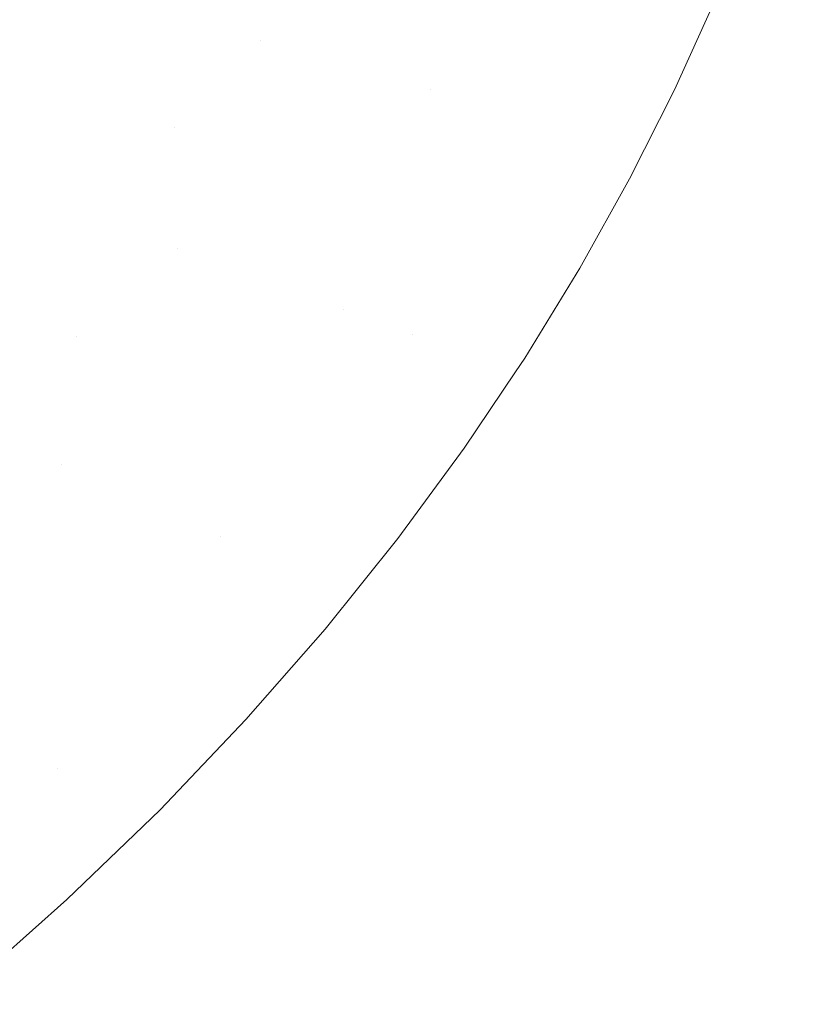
# Model space of a CAD drawing. Header units: centimetres. Extents: x -35.1 to 36.2, y 4.2 to 6.
# Tile 242 of 256: x 12.3078 to 12.3933, y 4.5002 to 4.607. Entities that reach past the tile are written whole.
import ezdxf

# ---------------------------------------------------------------- set-up
doc = ezdxf.new("R2010")
doc.units = ezdxf.units.CM
doc.header["$LTSCALE"] = 2.54
doc.layers.add('Lucido design-1', color=7, linetype='Continuous')

# ---------------------------------------------------------------- blocks, each defined once
blk = doc.blocks.new('Gruppo-4-1')
at = {"color": 7, "linetype": 'Continuous', "lineweight": 9}
blk.add_3dface([(-34.95277, 5.90021, -2276.22217), (-34.95277, 4.30021, -2276.22217), (36.07969, 4.30021, -2276.22217), (36.07969, 5.90021, -2276.22217)], dxfattribs=at)
for points, invisible_edges in [([(36.07969, 5.90021, -2277.02217), (36.07969, 4.30021, -2277.02217), (12.18994, 4.43558, -2277.02217), (12.20771, 4.44312, -2277.02217)], 10), ([(36.07969, 5.90021, -2277.02217), (12.20771, 4.44312, -2277.02217), (12.22457, 4.45113, -2277.02217)], 9), ([(36.07969, 5.90021, -2277.02217), (12.22457, 4.45113, -2277.02217), (12.22936, 4.45366, -2277.02217)], 9), ([(12.22936, 4.45366, -2277.02217), (12.24051, 4.45956, -2277.02217), (36.07969, 5.90021, -2277.02217)], 10), ([(36.07969, 5.90021, -2277.02217), (12.24051, 4.45956, -2277.02217), (12.25551, 4.46832, -2277.02217)], 9), ([(36.07969, 5.90021, -2277.02217), (12.25551, 4.46832, -2277.02217), (12.26958, 4.47738, -2277.02217)], 9), ([(36.07969, 5.90021, -2277.02217), (12.26958, 4.47738, -2277.02217), (12.28275, 4.48666, -2277.02217)], 9), ([(36.07969, 5.90021, -2277.02217), (12.28275, 4.48666, -2277.02217), (12.29033, 4.4924, -2277.02217)], 9), ([(36.07969, 5.90021, -2277.02217), (12.29033, 4.4924, -2277.02217), (12.29558, 4.49667, -2277.02217)], 9), ([(12.29558, 4.49667, -2277.02217), (12.30202, 4.5019, -2277.02217), (36.07969, 5.90021, -2277.02217)], 10), ([(12.30202, 4.5019, -2277.02217), (12.31293, 4.51156, -2277.02217), (36.07969, 5.90021, -2277.02217)], 10), ([(36.07969, 5.90021, -2277.02217), (12.31293, 4.51156, -2277.02217), (12.32303, 4.5213, -2277.02217)], 9), ([(36.07969, 5.90021, -2277.02217), (12.32303, 4.5213, -2277.02217), (12.33235, 4.53108, -2277.02217)], 9), ([(36.07969, 5.90021, -2277.02217), (12.33235, 4.53108, -2277.02217), (12.34094, 4.54089, -2277.02217)], 9), ([(36.07969, 5.90021, -2277.02217), (12.34094, 4.54089, -2277.02217), (12.34882, 4.5507, -2277.02217)], 9), ([(36.07969, 5.90021, -2277.02217), (12.34882, 4.5507, -2277.02217), (12.35603, 4.5605, -2277.02217)], 9), ([(36.07969, 5.90021, -2277.02217), (12.35603, 4.5605, -2277.02217), (12.3616, 4.56877, -2277.02217), (12.36261, 4.57027, -2277.02217)], 9), ([(12.36261, 4.57027, -2277.02217), (12.36858, 4.58001, -2277.02217), (36.07969, 5.90021, -2277.02217)], 10), ([(36.07969, 5.90021, -2277.02217), (12.36858, 4.58001, -2277.02217), (12.37399, 4.5897, -2277.02217)], 9), ([(36.07969, 5.90021, -2277.02217), (12.37399, 4.5897, -2277.02217), (12.37884, 4.59935, -2277.02217)], 9), ([(36.07969, 5.90021, -2277.02217), (12.37884, 4.59935, -2277.02217), (12.38318, 4.60895, -2277.02217)], 9), ([(12.33963, 4.62636, -2277.01538), (12.33035, 4.60576, -2277.01538), (12.33181, 4.61703, -2277.01424)], 11), ([(12.33389, 4.60474, -2277.01643), (12.33035, 4.60576, -2277.01538), (12.33963, 4.62636, -2277.01538), (12.34328, 4.62556, -2277.01643)], 15), ([(12.34328, 4.62556, -2277.01643), (12.34698, 4.62475, -2277.0174), (12.33749, 4.60371, -2277.0174), (12.33389, 4.60474, -2277.01643)], 15), ([(12.34115, 4.60266, -2277.01829), (12.33749, 4.60371, -2277.0174), (12.34698, 4.62475, -2277.0174), (12.35074, 4.62393, -2277.01829)], 15), ([(12.35074, 4.62393, -2277.01829), (12.35454, 4.6231, -2277.01909), (12.34485, 4.6016, -2277.01909), (12.34115, 4.60266, -2277.01829)], 15), ([(12.34485, 4.6016, -2277.01909), (12.35454, 4.6231, -2277.01909), (12.35839, 4.62226, -2277.01981), (12.34859, 4.60053, -2277.01981)], 15), ([(12.34859, 4.60053, -2277.01981), (12.35839, 4.62226, -2277.01981), (12.36228, 4.62142, -2277.02043), (12.35238, 4.59944, -2277.02043)], 15), ([(12.35238, 4.59944, -2277.02043), (12.36228, 4.62142, -2277.02043), (12.36621, 4.62056, -2277.02096)], 11), ([(12.35238, 4.59944, -2277.02043), (12.36621, 4.62056, -2277.02096), (12.34295, 4.57556, -2277.02096)], 11), ([(12.36621, 4.62056, -2277.02096), (12.37016, 4.6197, -2277.02139), (12.34665, 4.57421, -2277.02139), (12.34295, 4.57556, -2277.02096)], 15), ([(12.35038, 4.57285, -2277.02173), (12.34665, 4.57421, -2277.02139), (12.37016, 4.6197, -2277.02139), (12.37414, 4.61883, -2277.02173)], 15), ([(12.37414, 4.61883, -2277.02173), (12.37813, 4.61796, -2277.02197), (12.35412, 4.57149, -2277.02197), (12.35038, 4.57285, -2277.02173)], 15), ([(12.33181, 4.61703, -2277.01424), (12.32686, 4.60676, -2277.01424), (12.32344, 4.60774, -2277.01304), (12.32834, 4.6179, -2277.01304)], 15), ([(12.35787, 4.57012, -2277.02212), (12.35412, 4.57149, -2277.02197), (12.37813, 4.61796, -2277.02197), (12.38214, 4.61709, -2277.02212)], 15), ([(12.33035, 4.60576, -2277.01538), (12.32686, 4.60676, -2277.01424), (12.33181, 4.61703, -2277.01424)], 11), ([(12.35787, 4.57012, -2277.02212), (12.38214, 4.61709, -2277.02212), (12.37884, 4.59935, -2277.02217), (12.37399, 4.5897, -2277.02217)], 11), ([(12.38214, 4.61709, -2277.02212), (12.38318, 4.60895, -2277.02217), (12.37884, 4.59935, -2277.02217)], 9), ([(12.30744, 4.61232, -2277.00597), (12.31049, 4.61145, -2277.00751), (12.30509, 4.60157, -2277.00751), (12.3021, 4.60254, -2277.00597)], 15), ([(12.30816, 4.60057, -2277.00899), (12.30509, 4.60157, -2277.00751), (12.31049, 4.61145, -2277.00751), (12.31361, 4.61055, -2277.00899)], 15), ([(12.31361, 4.61055, -2277.00899), (12.31682, 4.60964, -2277.01041), (12.31131, 4.59955, -2277.01041), (12.30816, 4.60057, -2277.00899)], 15), ([(12.31131, 4.59955, -2277.01041), (12.31682, 4.60964, -2277.01041), (12.32009, 4.6087, -2277.01176), (12.31453, 4.59851, -2277.01176)], 15), ([(12.31453, 4.59851, -2277.01176), (12.32009, 4.6087, -2277.01176), (12.32344, 4.60774, -2277.01304), (12.31782, 4.59744, -2277.01304)], 15), ([(12.31782, 4.59744, -2277.01304), (12.32344, 4.60774, -2277.01304), (12.32686, 4.60676, -2277.01424), (12.32118, 4.59635, -2277.01424)], 15), ([(12.32118, 4.59635, -2277.01424), (12.32686, 4.60676, -2277.01424), (12.33035, 4.60576, -2277.01538), (12.3246, 4.59524, -2277.01538)], 15), ([(12.3246, 4.59524, -2277.01538), (12.33035, 4.60576, -2277.01538), (12.33389, 4.60474, -2277.01643)], 11), ([(12.33389, 4.60474, -2277.01643), (12.32148, 4.58338, -2277.01643), (12.3246, 4.59524, -2277.01538)], 11), ([(12.33389, 4.60474, -2277.01643), (12.33749, 4.60371, -2277.0174), (12.32494, 4.58212, -2277.0174), (12.32148, 4.58338, -2277.01643)], 15), ([(12.32846, 4.58084, -2277.01829), (12.32494, 4.58212, -2277.0174), (12.33749, 4.60371, -2277.0174), (12.34115, 4.60266, -2277.01829)], 15), ([(12.34115, 4.60266, -2277.01829), (12.34485, 4.6016, -2277.01909), (12.33202, 4.57954, -2277.01909), (12.32846, 4.58084, -2277.01829)], 15), ([(12.30195, 4.5905, -2277.00899), (12.29894, 4.59159, -2277.00751), (12.30509, 4.60157, -2277.00751), (12.30816, 4.60057, -2277.00899)], 15), ([(12.34859, 4.60053, -2277.01981), (12.33563, 4.57822, -2277.01981), (12.33202, 4.57954, -2277.01909), (12.34485, 4.6016, -2277.01909)], 15), ([(12.30816, 4.60057, -2277.00899), (12.31131, 4.59955, -2277.01041), (12.30504, 4.58937, -2277.01041), (12.30195, 4.5905, -2277.00899)], 15), ([(12.35238, 4.59944, -2277.02043), (12.33927, 4.5769, -2277.02043), (12.33563, 4.57822, -2277.01981), (12.34859, 4.60053, -2277.01981)], 15), ([(12.31453, 4.59851, -2277.01176), (12.30819, 4.58822, -2277.01176), (12.30504, 4.58937, -2277.01041), (12.31131, 4.59955, -2277.01041)], 15), ([(12.34295, 4.57556, -2277.02096), (12.33927, 4.5769, -2277.02043), (12.35238, 4.59944, -2277.02043)], 11), ([(12.31782, 4.59744, -2277.01304), (12.31142, 4.58705, -2277.01304), (12.30819, 4.58822, -2277.01176), (12.31453, 4.59851, -2277.01176)], 15), ([(12.32118, 4.59635, -2277.01424), (12.31471, 4.58585, -2277.01424), (12.31142, 4.58705, -2277.01304), (12.31782, 4.59744, -2277.01304)], 15), ([(12.3246, 4.59524, -2277.01538), (12.31806, 4.58463, -2277.01538), (12.31471, 4.58585, -2277.01424), (12.32118, 4.59635, -2277.01424)], 15), ([(12.32148, 4.58338, -2277.01643), (12.31806, 4.58463, -2277.01538), (12.3246, 4.59524, -2277.01538)], 11), ([(12.29797, 4.57913, -2277.01041), (12.30504, 4.58937, -2277.01041), (12.30819, 4.58822, -2277.01176), (12.30105, 4.57787, -2277.01176)], 15), ([(12.35787, 4.57012, -2277.02212), (12.37399, 4.5897, -2277.02217), (12.36858, 4.58001, -2277.02217)], 9), ([(12.30105, 4.57787, -2277.01176), (12.30819, 4.58822, -2277.01176), (12.31142, 4.58705, -2277.01304), (12.3042, 4.57659, -2277.01304)], 15), ([(12.3042, 4.57659, -2277.01304), (12.31142, 4.58705, -2277.01304), (12.31471, 4.58585, -2277.01424), (12.30741, 4.57528, -2277.01424)], 15), ([(12.30741, 4.57528, -2277.01424), (12.31471, 4.58585, -2277.01424), (12.31806, 4.58463, -2277.01538), (12.31069, 4.57394, -2277.01538)], 15), ([(12.31069, 4.57394, -2277.01538), (12.31806, 4.58463, -2277.01538), (12.32148, 4.58338, -2277.01643), (12.31402, 4.57259, -2277.01643)], 15), ([(12.31402, 4.57259, -2277.01643), (12.32148, 4.58338, -2277.01643), (12.32494, 4.58212, -2277.0174)], 11), ([(12.32494, 4.58212, -2277.0174), (12.30898, 4.56027, -2277.0174), (12.31402, 4.57259, -2277.01643)], 11), ([(12.31233, 4.55875, -2277.01829), (12.30898, 4.56027, -2277.0174), (12.32494, 4.58212, -2277.0174), (12.32846, 4.58084, -2277.01829)], 15), ([(12.32846, 4.58084, -2277.01829), (12.33202, 4.57954, -2277.01909), (12.31571, 4.55721, -2277.01909), (12.31233, 4.55875, -2277.01829)], 15), ([(12.36858, 4.58001, -2277.02217), (12.36261, 4.57027, -2277.02217), (12.3616, 4.56877, -2277.02217), (12.35787, 4.57012, -2277.02212)], 12), ([(12.31914, 4.55565, -2277.01981), (12.31571, 4.55721, -2277.01909), (12.33202, 4.57954, -2277.01909), (12.33563, 4.57822, -2277.01981)], 15), ([(12.33563, 4.57822, -2277.01981), (12.33927, 4.5769, -2277.02043), (12.32261, 4.55408, -2277.02043), (12.31914, 4.55565, -2277.01981)], 15), ([(12.3261, 4.55249, -2277.02096), (12.32261, 4.55408, -2277.02043), (12.33927, 4.5769, -2277.02043), (12.34295, 4.57556, -2277.02096)], 15), ([(12.34295, 4.57556, -2277.02096), (12.34665, 4.57421, -2277.02139), (12.32962, 4.55089, -2277.02139), (12.3261, 4.55249, -2277.02096)], 15), ([(12.31069, 4.57394, -2277.01538), (12.30244, 4.56324, -2277.01538), (12.29925, 4.56469, -2277.01424), (12.30741, 4.57528, -2277.01424)], 15), ([(12.31402, 4.57259, -2277.01643), (12.30568, 4.56176, -2277.01643), (12.30244, 4.56324, -2277.01538), (12.31069, 4.57394, -2277.01538)], 15), ([(12.32962, 4.55089, -2277.02139), (12.34665, 4.57421, -2277.02139), (12.35038, 4.57285, -2277.02173)], 11), ([(12.30898, 4.56027, -2277.0174), (12.30568, 4.56176, -2277.01643), (12.31402, 4.57259, -2277.01643)], 11), ([(12.32962, 4.55089, -2277.02139), (12.35038, 4.57285, -2277.02173), (12.31193, 4.52582, -2277.02173)], 11), ([(12.35038, 4.57285, -2277.02173), (12.35412, 4.57149, -2277.02197), (12.31526, 4.52396, -2277.02197), (12.31193, 4.52582, -2277.02173)], 15), ([(12.3186, 4.52209, -2277.02212), (12.31526, 4.52396, -2277.02197), (12.35412, 4.57149, -2277.02197), (12.35787, 4.57012, -2277.02212)], 15), ([(12.3186, 4.52209, -2277.02212), (12.35787, 4.57012, -2277.02212), (12.34882, 4.5507, -2277.02217), (12.34094, 4.54089, -2277.02217)], 11), ([(12.35787, 4.57012, -2277.02212), (12.35603, 4.5605, -2277.02217), (12.34882, 4.5507, -2277.02217)], 9), ([(12.35787, 4.57012, -2277.02212), (12.3616, 4.56877, -2277.02217), (12.35603, 4.5605, -2277.02217)], 9), ([(12.29642, 4.55097, -2277.01643), (12.30568, 4.56176, -2277.01643), (12.30898, 4.56027, -2277.0174), (12.29962, 4.54935, -2277.0174)], 15), ([(12.29962, 4.54935, -2277.0174), (12.30898, 4.56027, -2277.0174), (12.31233, 4.55875, -2277.01829)], 11), ([(12.31233, 4.55875, -2277.01829), (12.29243, 4.53676, -2277.01829), (12.29962, 4.54935, -2277.0174)], 11), ([(12.31233, 4.55875, -2277.01829), (12.31571, 4.55721, -2277.01909), (12.2956, 4.53498, -2277.01909), (12.29243, 4.53676, -2277.01829)], 15), ([(12.29881, 4.53318, -2277.01981), (12.2956, 4.53498, -2277.01909), (12.31571, 4.55721, -2277.01909), (12.31914, 4.55565, -2277.01981)], 15), ([(12.31914, 4.55565, -2277.01981), (12.32261, 4.55408, -2277.02043), (12.30205, 4.53136, -2277.02043), (12.29881, 4.53318, -2277.01981)], 15), ([(12.30532, 4.52953, -2277.02096), (12.30205, 4.53136, -2277.02043), (12.32261, 4.55408, -2277.02043), (12.3261, 4.55249, -2277.02096)], 15), ([(12.3261, 4.55249, -2277.02096), (12.32962, 4.55089, -2277.02139), (12.30862, 4.52768, -2277.02139), (12.30532, 4.52953, -2277.02096)], 15), ([(12.31193, 4.52582, -2277.02173), (12.30862, 4.52768, -2277.02139), (12.32962, 4.55089, -2277.02139)], 11), ([(12.34094, 4.54089, -2277.02217), (12.33235, 4.53108, -2277.02217), (12.32303, 4.5213, -2277.02217), (12.3186, 4.52209, -2277.02212)], 12), ([(12.30532, 4.52953, -2277.02096), (12.30862, 4.52768, -2277.02139), (12.28339, 4.50506, -2277.02139), (12.28037, 4.50715, -2277.02096)], 15), ([(12.28644, 4.50295, -2277.02173), (12.28339, 4.50506, -2277.02139), (12.30862, 4.52768, -2277.02139), (12.31193, 4.52582, -2277.02173)], 15), ([(12.31193, 4.52582, -2277.02173), (12.31526, 4.52396, -2277.02197), (12.28949, 4.50084, -2277.02197), (12.28644, 4.50295, -2277.02173)], 15), ([(12.29256, 4.49873, -2277.02212), (12.28949, 4.50084, -2277.02197), (12.31526, 4.52396, -2277.02197), (12.3186, 4.52209, -2277.02212)], 15), ([(12.31293, 4.51156, -2277.02217), (12.30202, 4.5019, -2277.02217), (12.29256, 4.49873, -2277.02212), (12.3186, 4.52209, -2277.02212)], 14), ([(12.3186, 4.52209, -2277.02212), (12.32303, 4.5213, -2277.02217), (12.31293, 4.51156, -2277.02217)], 9)]:
    blk.add_3dface(points, dxfattribs=dict(at, invisible_edges=invisible_edges))

msp = doc.modelspace()

# ---------------------------------------------------------------- block references
at = {"layer": 'Lucido design-1', "color": 7}
msp.add_blockref('Gruppo-4-1', (0, 0), dxfattribs=at)

doc.saveas('drawing.dxf')
